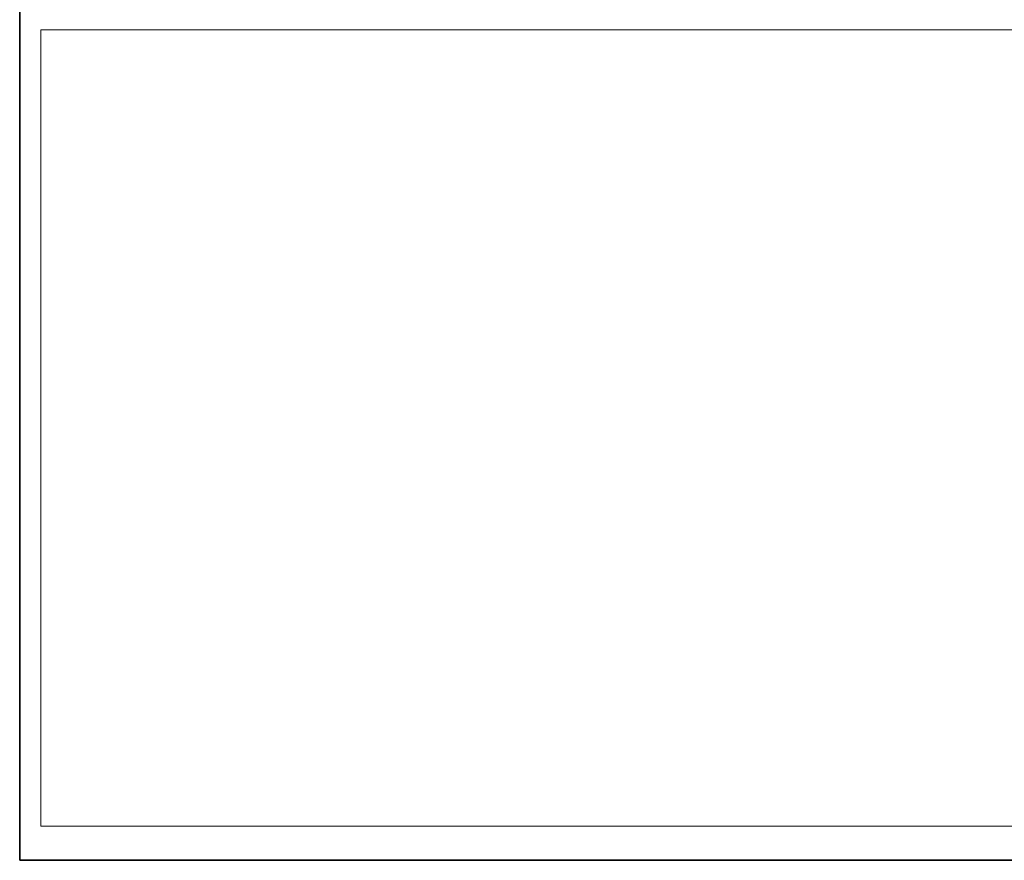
# Model space of a CAD drawing. Extents: x 1 to 297, y 1 to 210.
# Tile 1 of 171: x 1 to 33, y 1 to 29. Entities that reach past the tile are written whole.
import ezdxf

# ---------------------------------------------------------------- set-up
doc = ezdxf.new("R2010")
doc.units = 0

msp = doc.modelspace()

# ---------------------------------------------------------------- linework, layer by layer
at = {"color": 7, "lineweight": 35}
for p, q in [((0.623, 209.532), (0.623, 1.354)), ((0.623, 1.354), (296.685, 1.354))]:
    msp.add_line(p, q, dxfattribs=at)
at = {"color": 7, "lineweight": 13}
for p, q in [((1.319, 28.902), (196.771, 28.902)), ((1.319, 28.902), (1.319, 2.481)), ((1.319, 2.481), (196.771, 2.481))]:
    msp.add_line(p, q, dxfattribs=at)

doc.saveas('drawing.dxf')
